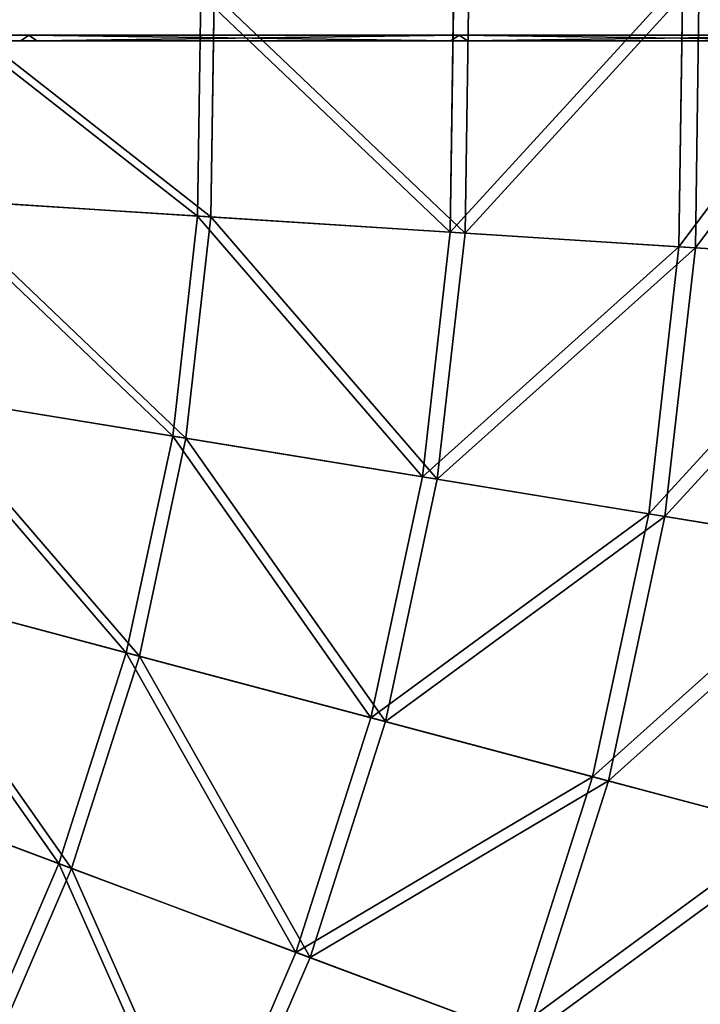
# Model space of a CAD drawing. Extents: x 0 to 1840, y 0 to 334.
# Tile 56 of 109: x 265 to 297, y 123 to 169. Entities that reach past the tile are written whole.
import ezdxf

# ---------------------------------------------------------------- set-up
doc = ezdxf.new("R2010")
doc.units = 0
doc.layers.get('0').update_dxf_attribs({"color": 13, "linetype": 'CONTINUOUS'})

# ---------------------------------------------------------------- blocks, each defined once
blk = doc.blocks.new('GROUP_4')
for p, q in [((296.3660960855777, 159.1909866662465, 104.0387814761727), (296.5496808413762, 171.8714324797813, 104.0387814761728)), ((297.3233863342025, 171.8982215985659, 104.6748918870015), (297.1387017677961, 159.141810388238, 104.6748918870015)), ((285.5668975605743, 159.8783546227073, 115.9637640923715), (285.7351095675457, 171.4969840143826, 115.9637640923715)), ((286.4426865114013, 171.5214834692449, 116.6726188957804), (286.27346869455, 159.8333814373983, 116.6726188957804)), ((273.6517683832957, 160.6367514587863, 126.7719864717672), (273.803019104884, 171.0838420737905, 126.7719864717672)), ((274.4376842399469, 171.1058169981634, 127.5467248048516), (274.2855313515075, 160.5964125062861, 127.5467248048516)), ((273.6517683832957, 160.6367514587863, 126.7719864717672), (260.7354492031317, 161.4588739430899, 136.3593490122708)), ((261.290340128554, 161.4235551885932, 137.19248602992), (274.2855313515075, 160.5964125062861, 127.5467248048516)), ((272.4772520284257, 150.2547916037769, 126.7719864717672), (273.6517683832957, 160.6367514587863, 126.7719864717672)), ((274.2855313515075, 160.5964125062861, 127.5467248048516), (273.1040093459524, 150.1525272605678, 127.5467248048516)), ((285.5668975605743, 159.8783546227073, 115.9637640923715), (273.6517683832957, 160.6367514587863, 126.7719864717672)), ((274.2855313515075, 160.5964125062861, 127.5467248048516), (286.27346869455, 159.8333814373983, 116.6726188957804)), ((284.2606707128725, 148.3321597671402, 115.9637640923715), (285.5668975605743, 159.8783546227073, 115.9637640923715)), ((286.27346869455, 159.8333814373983, 116.6726188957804), (284.9594313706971, 148.218147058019, 116.6726188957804)), ((296.3660960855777, 159.1909866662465, 104.0387814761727), (285.5668975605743, 159.8783546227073, 115.9637640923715)), ((286.27346869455, 159.8333814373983, 116.6726188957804), (297.1387017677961, 159.141810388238, 104.6748918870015)), ((294.9404943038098, 146.5895951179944, 104.0387814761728), (296.3660960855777, 159.1909866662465, 104.0387814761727)), ((297.1387017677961, 159.141810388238, 104.6748918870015), (295.7045595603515, 146.4649270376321, 104.6748918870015)), ((305.9453730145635, 158.5812666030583, 91.11189029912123), (296.3660960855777, 159.1909866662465, 104.0387814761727)), ((297.1387017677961, 159.141810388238, 104.6748918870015), (306.7765924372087, 158.52835956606, 91.66908844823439)), ((272.4772520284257, 150.2547916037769, 126.7719864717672), (259.7037105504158, 152.3389760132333, 136.3593490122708)), ((260.2524676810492, 152.2494385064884, 137.19248602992), (273.1040093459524, 150.1525272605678, 127.5467248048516)), ((270.2907812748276, 140.037946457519, 126.7719864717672), (272.4772520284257, 150.2547916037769, 126.7719864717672)), ((273.1040093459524, 150.1525272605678, 127.5467248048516), (270.904496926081, 139.8747415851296, 127.5467248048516)), ((284.2606707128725, 148.3321597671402, 115.9637640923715), (272.4772520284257, 150.2547916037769, 126.7719864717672)), ((273.1040093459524, 150.1525272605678, 127.5467248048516), (284.9594313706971, 148.218147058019, 116.6726188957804)), ((281.8290087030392, 136.9695956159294, 115.9637640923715), (284.2606707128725, 148.3321597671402, 115.9637640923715)), ((284.9594313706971, 148.218147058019, 116.6726188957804), (282.5132294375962, 136.7876413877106, 116.6726188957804)), ((294.9404943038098, 146.5895951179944, 104.0387814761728), (284.2606707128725, 148.3321597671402, 115.9637640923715)), ((284.9594313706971, 148.218147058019, 116.6726188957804), (295.7045595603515, 146.4649270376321, 104.6748918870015)), ((292.2866048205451, 134.188616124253, 104.0387814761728), (294.9404943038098, 146.5895951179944, 104.0387814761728)), ((295.7045595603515, 146.4649270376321, 104.6748918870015), (293.0347712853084, 133.9896568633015, 104.6748918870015)), ((304.4138813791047, 145.0438776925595, 91.11189029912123), (294.9404943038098, 146.5895951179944, 104.0387814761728)), ((295.7045595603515, 146.4649270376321, 104.6748918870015), (305.2359124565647, 144.9097516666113, 91.66908844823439)), ((270.2907812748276, 140.037946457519, 126.7719864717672), (257.7830336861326, 143.3641209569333, 136.3593490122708)), ((258.320372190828, 143.2212269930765, 137.19248602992), (270.904496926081, 139.8747415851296, 127.5467248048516)), ((267.1134130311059, 130.0846098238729, 126.7719864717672), (270.2907812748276, 140.037946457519, 126.7719864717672)), ((270.904496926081, 139.8747415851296, 127.5467248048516), (267.7081765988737, 129.8620361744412, 127.5467248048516)), ((281.8290087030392, 136.9695956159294, 115.9637640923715), (270.2907812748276, 140.037946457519, 126.7719864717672)), ((270.904496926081, 139.8747415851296, 127.5467248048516), (282.5132294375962, 136.7876413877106, 116.6726188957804)), ((278.2953297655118, 125.9000898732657, 115.9637640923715), (281.8290087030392, 136.9695956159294, 115.9637640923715)), ((282.5132294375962, 136.7876413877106, 116.6726188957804), (278.9584211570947, 125.6519464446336, 116.6726188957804)), ((292.2866048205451, 134.188616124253, 104.0387814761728), (281.8290087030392, 136.9695956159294, 115.9637640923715)), ((282.5132294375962, 136.7876413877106, 116.6726188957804), (293.0347712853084, 133.9896568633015, 104.6748918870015)), ((267.1134130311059, 130.0846098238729, 126.7719864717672), (254.9919157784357, 134.6207415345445, 136.3593490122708)), ((255.5126607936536, 134.4258672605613, 137.19248602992), (267.7081765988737, 129.8620361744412, 127.5467248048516)), ((288.429986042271, 122.1074778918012, 104.0387814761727), (292.2866048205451, 134.188616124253, 104.0387814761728)), ((293.0347712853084, 133.9896568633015, 104.6748918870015), (289.1550484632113, 121.8361435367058, 104.6748918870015)), ((301.5628681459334, 131.7217874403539, 91.11189029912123), (292.2866048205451, 134.188616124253, 104.0387814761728)), ((293.0347712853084, 133.9896568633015, 104.6748918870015), (302.3677942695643, 131.5077341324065, 91.66908844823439)), ((262.9757470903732, 120.490637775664, 126.7719864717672), (267.1134130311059, 130.0846098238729, 126.7719864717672)), ((278.2953297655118, 125.9000898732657, 115.9637640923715), (267.1134130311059, 130.0846098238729, 126.7719864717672)), ((267.7081765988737, 129.8620361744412, 127.5467248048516), (263.5458306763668, 120.2108388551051, 127.5467248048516)), ((267.7081765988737, 129.8620361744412, 127.5467248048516), (278.9584211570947, 125.6519464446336, 116.6726188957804)), ((273.6936651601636, 115.2302479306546, 115.9637640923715), (278.2953297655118, 125.9000898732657, 115.9637640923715)), ((288.429986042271, 122.1074778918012, 104.0387814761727), (278.2953297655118, 125.9000898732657, 115.9637640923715)), ((278.9584211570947, 125.6519464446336, 116.6726188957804), (274.3292412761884, 114.9183050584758, 116.6726188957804)), ((278.9584211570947, 125.6519464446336, 116.6726188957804), (289.1550484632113, 121.8361435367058, 104.6748918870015))]:
    blk.add_line(p, q)
mesh = blk.add_polyface()
corners = [(285.5668975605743, 159.8783546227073, 115.9637640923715), (296.5496808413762, 171.8714324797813, 104.0387814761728), (296.3660960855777, 159.1909866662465, 104.0387814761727), (285.7351095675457, 171.4969840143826, 115.9637640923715)]
mesh.append_faces([[corners[k] for k in face] for face in [(0, 1, 2), (1, 0, 3)]], dxfattribs={"vtx0": -1})
mesh = blk.add_polyface()
corners = [(297.3233863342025, 171.8982215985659, 104.6748918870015), (286.27346869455, 159.8333814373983, 116.6726188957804), (297.1387017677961, 159.141810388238, 104.6748918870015), (286.4426865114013, 171.5214834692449, 116.6726188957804)]
mesh.append_faces([[corners[k] for k in face] for face in [(0, 1, 2), (1, 0, 3)]], dxfattribs={"vtx0": -1})
mesh = blk.add_polyface()
corners = [(296.3660960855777, 159.1909866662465, 104.0387814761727), (306.1425939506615, 172.2035817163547, 91.11189029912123), (305.9453730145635, 158.5812666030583, 91.11189029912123), (296.5496808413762, 171.8714324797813, 104.0387814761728)]
mesh.append_faces([[corners[k] for k in face] for face in [(0, 1, 2), (1, 0, 3)]], dxfattribs={"vtx0": -1})
mesh = blk.add_polyface()
corners = [(306.9749966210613, 172.2324031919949, 91.66908844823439), (297.1387017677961, 159.141810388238, 104.6748918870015), (306.7765924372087, 158.52835956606, 91.66908844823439), (297.3233863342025, 171.8982215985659, 104.6748918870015)]
mesh.append_faces([[corners[k] for k in face] for face in [(0, 1, 2), (1, 0, 3)]], dxfattribs={"vtx0": -1})
mesh = blk.add_polyface()
corners = [(273.803019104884, 171.0838420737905, 126.7719864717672), (285.5668975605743, 159.8783546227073, 115.9637640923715), (273.6517683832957, 160.6367514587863, 126.7719864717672), (285.7351095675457, 171.4969840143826, 115.9637640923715)]
mesh.append_faces([[corners[k] for k in face] for face in [(0, 1, 2), (1, 0, 3)]], dxfattribs={"vtx0": -1})
mesh = blk.add_polyface()
corners = [(286.27346869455, 159.8333814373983, 116.6726188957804), (274.4376842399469, 171.1058169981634, 127.5467248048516), (274.2855313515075, 160.5964125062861, 127.5467248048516), (286.4426865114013, 171.5214834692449, 116.6726188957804)]
mesh.append_faces([[corners[k] for k in face] for face in [(0, 1, 2), (1, 0, 3)]], dxfattribs={"vtx0": -1})
mesh = blk.add_polyface()
corners = [(260.8683134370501, 170.6359851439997, 136.3593490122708), (273.6517683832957, 160.6367514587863, 126.7719864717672), (260.7354492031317, 161.4588739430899, 136.3593490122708), (273.803019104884, 171.0838420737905, 126.7719864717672)]
mesh.append_faces([[corners[k] for k in face] for face in [(0, 1, 2), (1, 0, 3)]], dxfattribs={"vtx0": -1})
mesh = blk.add_polyface()
corners = [(274.2855313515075, 160.5964125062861, 127.5467248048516), (261.4239942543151, 170.655225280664, 137.19248602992), (261.290340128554, 161.4235551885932, 137.19248602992), (274.4376842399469, 171.1058169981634, 127.5467248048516)]
mesh.append_faces([[corners[k] for k in face] for face in [(0, 1, 2), (1, 0, 3)]], dxfattribs={"vtx0": -1})
mesh = blk.add_polyface()
corners = [(260.7354492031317, 161.4588739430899, 136.3593490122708), (272.4772520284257, 150.2547916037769, 126.7719864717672), (259.7037105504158, 152.3389760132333, 136.3593490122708), (273.6517683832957, 160.6367514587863, 126.7719864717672)]
mesh.append_faces([[corners[k] for k in face] for face in [(0, 1, 2), (1, 0, 3)]], dxfattribs={"vtx0": -1})
mesh = blk.add_polyface()
corners = [(273.1040093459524, 150.1525272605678, 127.5467248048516), (261.290340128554, 161.4235551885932, 137.19248602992), (260.2524676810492, 152.2494385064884, 137.19248602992), (274.2855313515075, 160.5964125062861, 127.5467248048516)]
mesh.append_faces([[corners[k] for k in face] for face in [(0, 1, 2), (1, 0, 3)]], dxfattribs={"vtx0": -1})
mesh = blk.add_polyface()
corners = [(273.6517683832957, 160.6367514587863, 126.7719864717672), (284.2606707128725, 148.3321597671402, 115.9637640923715), (272.4772520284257, 150.2547916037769, 126.7719864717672), (285.5668975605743, 159.8783546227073, 115.9637640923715)]
mesh.append_faces([[corners[k] for k in face] for face in [(0, 1, 2), (1, 0, 3)]], dxfattribs={"vtx0": -1})
mesh = blk.add_polyface()
corners = [(284.9594313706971, 148.218147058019, 116.6726188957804), (274.2855313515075, 160.5964125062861, 127.5467248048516), (273.1040093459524, 150.1525272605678, 127.5467248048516), (286.27346869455, 159.8333814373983, 116.6726188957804)]
mesh.append_faces([[corners[k] for k in face] for face in [(0, 1, 2), (1, 0, 3)]], dxfattribs={"vtx0": -1})
mesh = blk.add_polyface()
corners = [(284.2606707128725, 148.3321597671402, 115.9637640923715), (296.3660960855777, 159.1909866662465, 104.0387814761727), (294.9404943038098, 146.5895951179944, 104.0387814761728), (285.5668975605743, 159.8783546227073, 115.9637640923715)]
mesh.append_faces([[corners[k] for k in face] for face in [(0, 1, 2), (1, 0, 3)]], dxfattribs={"vtx0": -1})
mesh = blk.add_polyface()
corners = [(297.1387017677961, 159.141810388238, 104.6748918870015), (284.9594313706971, 148.218147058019, 116.6726188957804), (295.7045595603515, 146.4649270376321, 104.6748918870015), (286.27346869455, 159.8333814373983, 116.6726188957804)]
mesh.append_faces([[corners[k] for k in face] for face in [(0, 1, 2), (1, 0, 3)]], dxfattribs={"vtx0": -1})
mesh = blk.add_polyface()
corners = [(294.9404943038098, 146.5895951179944, 104.0387814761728), (305.9453730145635, 158.5812666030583, 91.11189029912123), (304.4138813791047, 145.0438776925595, 91.11189029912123), (296.3660960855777, 159.1909866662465, 104.0387814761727)]
mesh.append_faces([[corners[k] for k in face] for face in [(0, 1, 2), (1, 0, 3)]], dxfattribs={"vtx0": -1})
mesh = blk.add_polyface()
corners = [(306.7765924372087, 158.52835956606, 91.66908844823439), (295.7045595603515, 146.4649270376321, 104.6748918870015), (305.2359124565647, 144.9097516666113, 91.66908844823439), (297.1387017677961, 159.141810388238, 104.6748918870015)]
mesh.append_faces([[corners[k] for k in face] for face in [(0, 1, 2), (1, 0, 3)]], dxfattribs={"vtx0": -1})
mesh = blk.add_polyface()
corners = [(259.7037105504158, 152.3389760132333, 136.3593490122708), (270.2907812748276, 140.037946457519, 126.7719864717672), (257.7830336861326, 143.3641209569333, 136.3593490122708), (272.4772520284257, 150.2547916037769, 126.7719864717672)]
mesh.append_faces([[corners[k] for k in face] for face in [(0, 1, 2), (1, 0, 3)]], dxfattribs={"vtx0": -1})
mesh = blk.add_polyface()
corners = [(270.904496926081, 139.8747415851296, 127.5467248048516), (260.2524676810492, 152.2494385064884, 137.19248602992), (258.320372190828, 143.2212269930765, 137.19248602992), (273.1040093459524, 150.1525272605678, 127.5467248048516)]
mesh.append_faces([[corners[k] for k in face] for face in [(0, 1, 2), (1, 0, 3)]], dxfattribs={"vtx0": -1})
mesh = blk.add_polyface()
corners = [(272.4772520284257, 150.2547916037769, 126.7719864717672), (281.8290087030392, 136.9695956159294, 115.9637640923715), (270.2907812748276, 140.037946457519, 126.7719864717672), (284.2606707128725, 148.3321597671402, 115.9637640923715)]
mesh.append_faces([[corners[k] for k in face] for face in [(0, 1, 2), (1, 0, 3)]], dxfattribs={"vtx0": -1})
mesh = blk.add_polyface()
corners = [(282.5132294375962, 136.7876413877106, 116.6726188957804), (273.1040093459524, 150.1525272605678, 127.5467248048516), (270.904496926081, 139.8747415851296, 127.5467248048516), (284.9594313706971, 148.218147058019, 116.6726188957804)]
mesh.append_faces([[corners[k] for k in face] for face in [(0, 1, 2), (1, 0, 3)]], dxfattribs={"vtx0": -1})
mesh = blk.add_polyface()
corners = [(281.8290087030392, 136.9695956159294, 115.9637640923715), (294.9404943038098, 146.5895951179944, 104.0387814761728), (292.2866048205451, 134.188616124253, 104.0387814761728), (284.2606707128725, 148.3321597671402, 115.9637640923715)]
mesh.append_faces([[corners[k] for k in face] for face in [(0, 1, 2), (1, 0, 3)]], dxfattribs={"vtx0": -1})
mesh = blk.add_polyface()
corners = [(295.7045595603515, 146.4649270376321, 104.6748918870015), (282.5132294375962, 136.7876413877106, 116.6726188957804), (293.0347712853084, 133.9896568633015, 104.6748918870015), (284.9594313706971, 148.218147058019, 116.6726188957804)]
mesh.append_faces([[corners[k] for k in face] for face in [(0, 1, 2), (1, 0, 3)]], dxfattribs={"vtx0": -1})
mesh = blk.add_polyface()
corners = [(292.2866048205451, 134.188616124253, 104.0387814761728), (304.4138813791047, 145.0438776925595, 91.11189029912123), (301.5628681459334, 131.7217874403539, 91.11189029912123), (294.9404943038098, 146.5895951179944, 104.0387814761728)]
mesh.append_faces([[corners[k] for k in face] for face in [(0, 1, 2), (1, 0, 3)]], dxfattribs={"vtx0": -1})
mesh = blk.add_polyface()
corners = [(305.2359124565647, 144.9097516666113, 91.66908844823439), (293.0347712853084, 133.9896568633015, 104.6748918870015), (302.3677942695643, 131.5077341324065, 91.66908844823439), (295.7045595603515, 146.4649270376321, 104.6748918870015)]
mesh.append_faces([[corners[k] for k in face] for face in [(0, 1, 2), (1, 0, 3)]], dxfattribs={"vtx0": -1})
mesh = blk.add_polyface()
corners = [(257.7830336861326, 143.3641209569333, 136.3593490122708), (267.1134130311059, 130.0846098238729, 126.7719864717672), (254.9919157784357, 134.6207415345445, 136.3593490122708), (270.2907812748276, 140.037946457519, 126.7719864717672)]
mesh.append_faces([[corners[k] for k in face] for face in [(0, 1, 2), (1, 0, 3)]], dxfattribs={"vtx0": -1})
mesh = blk.add_polyface()
corners = [(267.7081765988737, 129.8620361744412, 127.5467248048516), (258.320372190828, 143.2212269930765, 137.19248602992), (255.5126607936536, 134.4258672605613, 137.19248602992), (270.904496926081, 139.8747415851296, 127.5467248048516)]
mesh.append_faces([[corners[k] for k in face] for face in [(0, 1, 2), (1, 0, 3)]], dxfattribs={"vtx0": -1})
mesh = blk.add_polyface()
corners = [(270.2907812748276, 140.037946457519, 126.7719864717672), (278.2953297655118, 125.9000898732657, 115.9637640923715), (267.1134130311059, 130.0846098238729, 126.7719864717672), (281.8290087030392, 136.9695956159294, 115.9637640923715)]
mesh.append_faces([[corners[k] for k in face] for face in [(0, 1, 2), (1, 0, 3)]], dxfattribs={"vtx0": -1})
mesh = blk.add_polyface()
corners = [(278.9584211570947, 125.6519464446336, 116.6726188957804), (270.904496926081, 139.8747415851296, 127.5467248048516), (267.7081765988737, 129.8620361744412, 127.5467248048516), (282.5132294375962, 136.7876413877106, 116.6726188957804)]
mesh.append_faces([[corners[k] for k in face] for face in [(0, 1, 2), (1, 0, 3)]], dxfattribs={"vtx0": -1})
mesh = blk.add_polyface()
corners = [(278.2953297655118, 125.9000898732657, 115.9637640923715), (292.2866048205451, 134.188616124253, 104.0387814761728), (288.429986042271, 122.1074778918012, 104.0387814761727), (281.8290087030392, 136.9695956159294, 115.9637640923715)]
mesh.append_faces([[corners[k] for k in face] for face in [(0, 1, 2), (1, 0, 3)]], dxfattribs={"vtx0": -1})
mesh = blk.add_polyface()
corners = [(293.0347712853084, 133.9896568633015, 104.6748918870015), (278.9584211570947, 125.6519464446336, 116.6726188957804), (289.1550484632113, 121.8361435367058, 104.6748918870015), (282.5132294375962, 136.7876413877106, 116.6726188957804)]
mesh.append_faces([[corners[k] for k in face] for face in [(0, 1, 2), (1, 0, 3)]], dxfattribs={"vtx0": -1})
mesh = blk.add_polyface()
corners = [(254.9919157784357, 134.6207415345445, 136.3593490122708), (262.9757470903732, 120.490637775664, 126.7719864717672), (251.3572368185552, 126.1930412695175, 136.3593490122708), (267.1134130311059, 130.0846098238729, 126.7719864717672)]
mesh.append_faces([[corners[k] for k in face] for face in [(0, 1, 2), (1, 0, 3)]], dxfattribs={"vtx0": -1})
mesh = blk.add_polyface()
corners = [(263.5458306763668, 120.2108388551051, 127.5467248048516), (255.5126607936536, 134.4258672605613, 137.19248602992), (251.8563732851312, 125.9480634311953, 137.19248602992), (267.7081765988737, 129.8620361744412, 127.5467248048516)]
mesh.append_faces([[corners[k] for k in face] for face in [(0, 1, 2), (1, 0, 3)]], dxfattribs={"vtx0": -1})
mesh = blk.add_polyface()
corners = [(288.429986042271, 122.1074778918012, 104.0387814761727), (301.5628681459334, 131.7217874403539, 91.11189029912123), (297.4197901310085, 118.7432948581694, 91.11189029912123), (292.2866048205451, 134.188616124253, 104.0387814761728)]
mesh.append_faces([[corners[k] for k in face] for face in [(0, 1, 2), (1, 0, 3)]], dxfattribs={"vtx0": -1})
mesh = blk.add_polyface()
corners = [(302.3677942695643, 131.5077341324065, 91.66908844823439), (289.1550484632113, 121.8361435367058, 104.6748918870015), (298.1998594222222, 118.4513757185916, 91.66908844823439), (293.0347712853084, 133.9896568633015, 104.6748918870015)]
mesh.append_faces([[corners[k] for k in face] for face in [(0, 1, 2), (1, 0, 3)]], dxfattribs={"vtx0": -1})
mesh = blk.add_polyface()
corners = [(267.1134130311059, 130.0846098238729, 126.7719864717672), (273.6936651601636, 115.2302479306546, 115.9637640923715), (262.9757470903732, 120.490637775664, 126.7719864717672), (278.2953297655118, 125.9000898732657, 115.9637640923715)]
mesh.append_faces([[corners[k] for k in face] for face in [(0, 1, 2), (1, 0, 3)]], dxfattribs={"vtx0": -1})
mesh = blk.add_polyface()
corners = [(274.3292412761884, 114.9183050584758, 116.6726188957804), (267.7081765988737, 129.8620361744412, 127.5467248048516), (263.5458306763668, 120.2108388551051, 127.5467248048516), (278.9584211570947, 125.6519464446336, 116.6726188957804)]
mesh.append_faces([[corners[k] for k in face] for face in [(0, 1, 2), (1, 0, 3)]], dxfattribs={"vtx0": -1})
mesh = blk.add_polyface()
corners = [(273.6936651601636, 115.2302479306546, 115.9637640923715), (288.429986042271, 122.1074778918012, 104.0387814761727), (283.4077793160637, 110.4625283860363, 104.0387814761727), (278.2953297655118, 125.9000898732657, 115.9637640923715)]
mesh.append_faces([[corners[k] for k in face] for face in [(0, 1, 2), (1, 0, 3)]], dxfattribs={"vtx0": -1})
mesh = blk.add_polyface()
corners = [(289.1550484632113, 121.8361435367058, 104.6748918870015), (274.3292412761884, 114.9183050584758, 116.6726188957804), (284.1027549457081, 110.1214320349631, 104.6748918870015), (278.9584211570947, 125.6519464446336, 116.6726188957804)]
mesh.append_faces([[corners[k] for k in face] for face in [(0, 1, 2), (1, 0, 3)]], dxfattribs={"vtx0": -1})
blk = doc.blocks.new('COMPONENT_7')
blk.add_blockref('GROUP_4', (0, 0))
blk = doc.blocks.new('GROUP_8')
for p, q in [((79.58637731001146, 1782.18041939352), (100.0623396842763, 1774.098887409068)), ((100.0623396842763, 1774.098887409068), (100.4388567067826, 1775.025352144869, 0.2679491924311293)), ((99.68582266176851, 1773.172422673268, 0.2679491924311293), (100.0623396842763, 1774.098887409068)), ((100.0623396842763, 1774.098887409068), (120.37092418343, 1765.605502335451)), ((120.37092418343, 1765.605502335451), (120.7660738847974, 1766.524174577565, 0.2679491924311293)), ((119.9757744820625, 1764.686830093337, 0.2679491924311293), (120.37092418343, 1765.605502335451)), ((120.37092418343, 1765.605502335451), (140.5038477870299, 1756.703728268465))]:
    blk.add_line(p, q)
mesh = blk.add_polyface()
corners = [(79.94410808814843, 1783.114298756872, 0.2679491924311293), (100.0623396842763, 1774.098887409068), (79.58637731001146, 1782.18041939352), (100.4388567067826, 1775.025352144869, 0.2679491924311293)]
mesh.append_faces([[corners[k] for k in face] for face in [(0, 1, 2), (1, 0, 3)]], dxfattribs={"vtx0": -1})
mesh = blk.add_polyface()
corners = [(79.58637731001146, 1782.18041939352), (99.68582266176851, 1773.172422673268, 0.2679491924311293), (79.22864653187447, 1781.246540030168, 0.2679491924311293), (100.0623396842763, 1774.098887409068)]
mesh.append_faces([[corners[k] for k in face] for face in [(0, 1, 2), (1, 0, 3)]], dxfattribs={"vtx0": -1})
mesh = blk.add_polyface()
corners = [(100.4388567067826, 1775.025352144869, 0.2679491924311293), (120.37092418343, 1765.605502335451), (100.0623396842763, 1774.098887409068), (120.7660738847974, 1766.524174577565, 0.2679491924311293)]
mesh.append_faces([[corners[k] for k in face] for face in [(0, 1, 2), (1, 0, 3)]], dxfattribs={"vtx0": -1})
mesh = blk.add_polyface()
corners = [(100.0623396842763, 1774.098887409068), (119.9757744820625, 1764.686830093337, 0.2679491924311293), (99.68582266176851, 1773.172422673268, 0.2679491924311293), (120.37092418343, 1765.605502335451)]
mesh.append_faces([[corners[k] for k in face] for face in [(0, 1, 2), (1, 0, 3)]], dxfattribs={"vtx0": -1})
mesh = blk.add_polyface()
corners = [(120.7660738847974, 1766.524174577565, 0.2679491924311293), (140.5038477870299, 1756.703728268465), (120.37092418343, 1765.605502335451), (140.9174690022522, 1757.614233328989, 0.2679491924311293)]
mesh.append_faces([[corners[k] for k in face] for face in [(0, 1, 2), (1, 0, 3)]], dxfattribs={"vtx0": -1})
mesh = blk.add_polyface()
corners = [(120.37092418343, 1765.605502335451), (140.0902265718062, 1755.793223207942, 0.2679491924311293), (119.9757744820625, 1764.686830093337, 0.2679491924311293), (140.5038477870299, 1756.703728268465)]
mesh.append_faces([[corners[k] for k in face] for face in [(0, 1, 2), (1, 0, 3)]], dxfattribs={"vtx0": -1})
blk = doc.blocks.new('GROUP_29')
blk.add_blockref('GROUP_8', (165.6015879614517, 0.4791603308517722, 165.6115945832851))
at = {"extrusion": (0, 1, -4.996003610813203e-16), "rotation": 180}
blk.add_blockref('COMPONENT_7', (0.02454871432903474, 334.7748239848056, 1507.994289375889), dxfattribs=at)

msp = doc.modelspace()

# ---------------------------------------------------------------- block references
at = {"extrusion": (0, -1, -4.996003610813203e-16)}
msp.add_blockref('GROUP_29', (0, -1.670141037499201e-13, -334.2954024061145), dxfattribs=at)

doc.saveas('drawing.dxf')
